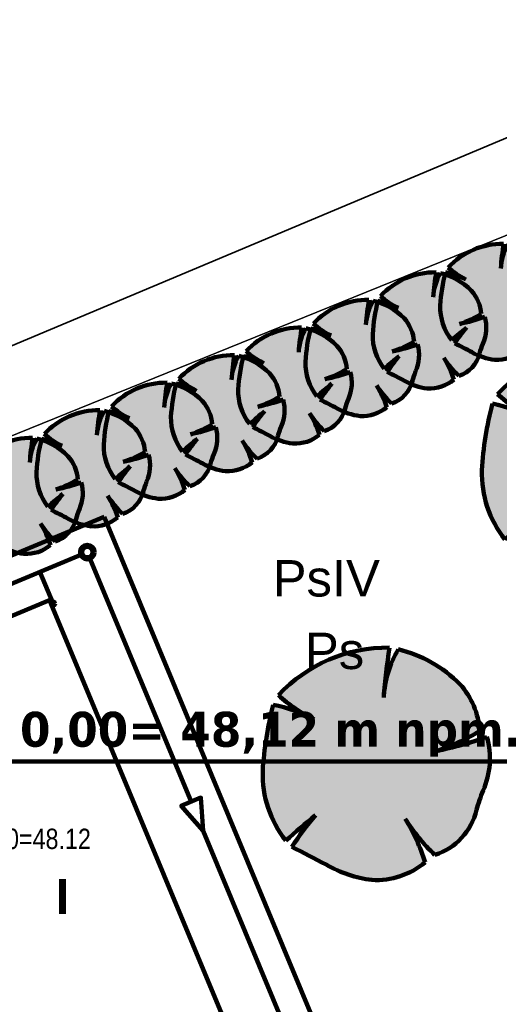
# Model space of a CAD drawing. Header units: metres. Extents: x 0 to 5465380, y 0 to 5925815.
# Tile 51 of 141: x 5463864 to 5463880, y 5925558 to 5925592. Entities that reach past the tile are written whole.
import ezdxf
from ezdxf.enums import TextEntityAlignment as Align

# ---------------------------------------------------------------- set-up
doc = ezdxf.new("R2010")
doc.units = ezdxf.units.M
doc.linetypes.add('PRZER1-1', pattern=[2, 1, -1])
doc.linetypes.add('PRZER3-1', pattern=[4, 3, -1])
for name, color, linetype, lineweight in [('! DB - Nawierzchnia zjazdów', 6, 'Continuous', 30), ('$DR - wyp. chodnik', 44, 'Continuous', 5), ('$DR - zał. arch.', 7, 'Continuous', 13), ('$DR - zał. droga', 7, 'Continuous', 13), ('$DR - zał. mapa', 250, 'Continuous', 0), ('0_Nr_Pióra__146', 7, 'Continuous', 211), ('____rosliny_Nr_Pióra__161', 62, 'Continuous', 0), ('____rosliny_Nr_Pióra__165', 62, 'Continuous', 200), ('_LL_KD_Studnia_Nr_Pióra__164', 62, 'Continuous', 100), ('_LL_KD_Trasa_Nr_Pióra__165', 62, 'Continuous', 200), ('_LL_WOD_Trasa_Nr_Pióra__206', 150, 'Continuous', 211), ('EGBD03_Nr_Pióra__144', 7, 'Continuous', 100), ('tabelki_Nr_pióra__7_Nr_Pióra__131', 147, 'Continuous', 100)]:
    doc.layers.add(name, color=color, linetype=linetype, lineweight=lineweight)
for name, color, linetype in [('$DR - rzędne', 1, 'Continuous'), ('$DR - wymiary', 7, 'Continuous'), ('____rosliny', 7, 'Continuous')]:
    doc.layers.add(name, color=color, linetype=linetype)
for name, color, linetype, lineweight, true_color in [('EGBD03', 7, 'Continuous', 18, 0x008000), ('EGBK02', 7, 'PRZER3-1', 18, 0x008000), ('EGBK02_O', 7, 'PRZER3-1', 18, 0x008000), ('EGBU01', 7, 'PRZER1-1', 18, 0x008000), ('EGBU01_O', 7, 'PRZER1-1', 18, 0x008000)]:
    doc.layers.add(name, color=color, linetype=linetype, lineweight=lineweight, true_color=true_color)
doc.styles.add('ARIAL 2', font='ARIALN.TTF')
doc.styles.add('GENERATED_STYLE_1', font='arialbd.ttf')
doc.styles.add('GENERATED_STYLE_10', font='verdanab.ttf')
doc.styles.add('GEO-INFO', font='arial.ttf')
doc.dimstyles.new('LINIOWY', dxfattribs={"dimtxt": 0.7, "dimasz": 0.3, "dimexe": 0.3, "dimexo": 0, "dimgap": 0.2, "dimtad": 1, "dimzin": 9, "dimdsep": 46, "dimtxsty": 'ARIAL 2', "dimblk": 'OBLIQUE', "dimcen": 0, "dimdle": 0.2, "dimclrd": 7, "dimclre": 7, "dimclrt": 1, "dimadec": 0, "dimazin": 0, "dimtfac": 1, "dimtofl": 0, "dimtmove": 1, "dimatfit": 3, "dimldrblk": 'OBLIQUE', "dimfxl": 0.3, "dimfxlon": 1, "dimtolj": 1, "dimtzin": 1, "dimarcsym": 0})

# ---------------------------------------------------------------- blocks, each defined once
blk = doc.blocks.new('GK.6640.1913.2022 szara')
at = {"color": 252, "lineweight": 35, "ltscale": 0.5}
blk.add_lwpolyline([(5463970.62, 5925449.332), (5463986.447, 5925481.891), (5463977.039, 5925579.473), (5463993.73, 5925594.437), (5463935.36, 5925657.844), (5463891.514, 5925640.248), (5463906.739, 5925598.778), (5463828.146, 5925565.769), (5463841.424, 5925534), (5463710.761, 5925479.846), (5463724.491, 5925454.847), (5463844.923, 5925511.51), (5463892.245, 5925407.652)], close=True, dxfattribs=at)
at = {"layer": 'EGBD03', "color": 52, "linetype": 'Continuous', "lineweight": 30}
blk.add_lwpolyline([(5463976.53, 5925486.659), (5463970.344, 5925578.524), (5463983.032, 5925590.042), (5463928.32, 5925650.72), (5463927.256, 5925651.9), (5463894.766, 5925638.737), (5463911.73, 5925597.06), (5463843.77, 5925569.527), (5463856.962, 5925537.116), (5463925.884, 5925562.287), (5463928.865, 5925568.698), (5463933.562, 5925570.413), (5463940.422, 5925551.628), (5463935.726, 5925549.913), (5463929.655, 5925553.021), (5463860.732, 5925527.855), (5463901.732, 5925427.127), (5463960.738, 5925457.702)], close=True, dxfattribs=at)
blk.add_lwpolyline([(5463835.255, 5925590.447), (5463843.77, 5925569.527), (5463911.73, 5925597.06), (5463894.766, 5925638.737)], dxfattribs=at)
at = {"layer": 'EGBK02', "color": 252, "linetype": 'PRZER3-1', "lineweight": 18, "ltscale": 0.5}
blk.add_lwpolyline([(5463856.962, 5925537.116), (5463860.732, 5925527.855), (5463899.34, 5925515.62), (5463908.85, 5925504.3), (5463937.87, 5925497.24), (5463946.13, 5925487.11), (5463947.1, 5925482.79), (5463950.95, 5925472.07), (5463950.99, 5925465.56), (5463952.34, 5925458.74), (5463949.58, 5925451.92), (5463960.738, 5925457.702), (5463976.53, 5925486.659), (5463970.344, 5925578.524), (5463983.032, 5925590.042), (5463928.32, 5925650.72), (5463927.256, 5925651.9), (5463894.766, 5925638.737), (5463911.73, 5925597.06), (5463843.77, 5925569.527)], close=True, dxfattribs=at)
blk.add_lwpolyline([(5463949.58, 5925451.92), (5463952.34, 5925458.74), (5463950.99, 5925465.56), (5463950.95, 5925472.07), (5463947.1, 5925482.79), (5463946.13, 5925487.11), (5463937.87, 5925497.24), (5463908.85, 5925504.3), (5463899.34, 5925515.62), (5463860.732, 5925527.855), (5463856.962, 5925537.116), (5463843.77, 5925569.527), (5463911.73, 5925597.06), (5463894.766, 5925638.737), (5463873.872, 5925630.272)], dxfattribs=at)
at = {"layer": 'EGBU01', "color": 252, "linetype": 'PRZER1-1', "ltscale": 0.5}
blk.add_lwpolyline([(5463856.962, 5925537.116), (5463860.732, 5925527.855), (5463899.34, 5925515.62), (5463908.85, 5925504.3), (5463937.87, 5925497.24), (5463946.13, 5925487.11), (5463947.1, 5925482.79), (5463950.95, 5925472.07), (5463950.99, 5925465.56), (5463952.34, 5925458.74), (5463949.58, 5925451.92), (5463960.738, 5925457.702), (5463976.53, 5925486.659), (5463970.344, 5925578.524), (5463983.032, 5925590.042), (5463928.32, 5925650.72), (5463927.256, 5925651.9), (5463894.766, 5925638.737), (5463911.73, 5925597.06), (5463843.77, 5925569.527)], close=True, dxfattribs=at)
blk.add_lwpolyline([(5463860.732, 5925527.855), (5463856.962, 5925537.116), (5463843.77, 5925569.527), (5463911.73, 5925597.06), (5463894.766, 5925638.737), (5463873.872, 5925630.272)], dxfattribs=at)
at = {"layer": 'EGBK02_O', "color": 7, "linetype": 'Continuous', "lineweight": 0, "style": 'GEO-INFO'}
blk.add_text('PsIV', height=1.25, dxfattribs=at).set_placement((5463874.206, 5925572.564, 10.8), align=Align.MIDDLE)
at = {"layer": 'EGBU01_O', "color": 7, "linetype": 'Continuous', "lineweight": 0, "style": 'GEO-INFO'}
blk.add_text('Ps', height=1.25, dxfattribs=at).set_placement((5463874.489, 5925570.07, 10.8), align=Align.MIDDLE)
blk = doc.blocks.new('Symbol drzewa rzut 1 12_3', base_point=(5464021.331, 5925651.474))
at = {"layer": '____rosliny_Nr_Pióra__161', "linetype": 'Continuous'}
blk.add_hatch(color=256, dxfattribs=at).paths.add_polyline_path([(5464019.525, 5925648.052, 0.102387), (5464021.082, 5925647.484, 0.189926), (5464022.932, 5925648.043, 0.058172), (5464022.28, 5925649.553, 0.060987), (5464023.268, 5925648.283, 0.261493), (5464024.741, 5925649.793, -0.023868), (5464024.984, 5925650.453, 0.176093), (5464025.168, 5925652.292, -0.033475), (5464023.41, 5925651.852, 0.059133), (5464024.93, 5925652.504, 0.165491), (5464024.289, 5925654.128, 0.138163), (5464022.201, 5925655.386, 0.117282), (5464021.655, 5925653.747, -0.017941), (5464021.903, 5925655.448, 0.21157), (5464018.039, 5925653.919, 0.07472), (5464019.24, 5925653.066, 0.066738), (5464017.85, 5925653.595, 0.048896), (5464017.427, 5925651.32, 0.176271), (5464018.156, 5925648.915, -0.009616), (5464019.204, 5925649.765, 0.030984), (5464018.356, 5925648.693, -0.00375)], flags=0)
at = {"layer": '____rosliny_Nr_Pióra__165', "linetype": 'Continuous'}
for centre, radius, start, end in [((5464021.698, 5925650.322), 5.131, 87.7038, 135.4874), ((5464045.47, 5925651.146), 23.957, 169.6537, 173.7651), ((5464025.373, 5925653.419), 3.733, 148.201, 174.9578), ((5464021.012, 5925651.051), 4.496, 43.1971, 74.6625), ((5464022.223, 5925652.375), 2.71, 2.7308, 40.3178), ((5464021.476, 5925657.488), 4.956, 226.083, 243.1759), ((5464029.241, 5925650.301), 11.858, 163.8748, 175.0721), ((5464016.574, 5925648.146), 5.596, 61.5472, 76.8198), ((5464021.423, 5925658.582), 7.018, 286.4462, 299.9827), ((5464021.004, 5925665.189), 13.553, 280.2246, 287.8936), ((5464022.546, 5925651.625), 2.706, 334.319, 14.2669), ((5464021.096, 5925651.119), 3.674, 176.8614, 216.849), ((5464031.768, 5925647.579), 7.367, 157.0402, 162.5092), ((5464040.756, 5925622.088), 35.078, 127.9083, 130.1121), ((5464027.415, 5925642.392), 11.036, 138.0797, 145.1786), ((5464027.963, 5925652.953), 6.622, 210.8951, 224.8549), ((5464016.138, 5925646.007), 7.093, 16.6807, 29.9976), ((5464022.659, 5925650.35), 2.155, 286.4227, 345.04), ((5463976.188, 5925570.448), 88.884, 60.81982, 61.67915), ((5464021.675, 5925651.532), 4.091, 238.2841, 261.668), ((5464021.299, 5925650.11), 2.635, 265.2902, 308.3056)]:
    blk.add_arc(centre, radius, start, end, dxfattribs=at)
blk = doc.blocks.new('Symbol drzewa rzut 1 12', base_point=(5464021.331, 5925651.474))
at = {"layer": '____rosliny_Nr_Pióra__161', "linetype": 'Continuous'}
blk.add_hatch(color=256, dxfattribs=at).paths.add_polyline_path([(5464020.428, 5925649.763, 0.102387), (5464021.207, 5925649.479, 0.189926), (5464022.131, 5925649.758, 0.058172), (5464021.806, 5925650.513, 0.060987), (5464022.3, 5925649.878, 0.261493), (5464023.036, 5925650.633, -0.023868), (5464023.157, 5925650.963, 0.176093), (5464023.249, 5925651.883, -0.033475), (5464022.37, 5925651.663, 0.059133), (5464023.13, 5925651.989, 0.165491), (5464022.81, 5925652.801, 0.138163), (5464021.766, 5925653.43, 0.117282), (5464021.493, 5925652.611, -0.017941), (5464021.617, 5925653.461, 0.21157), (5464019.685, 5925652.696, 0.07472), (5464020.285, 5925652.27, 0.066738), (5464019.59, 5925652.534, 0.048896), (5464019.379, 5925651.397, 0.176271), (5464019.743, 5925650.195, -0.009616), (5464020.267, 5925650.619, 0.030984), (5464019.843, 5925650.083, -0.00375)], flags=0)
at = {"layer": '____rosliny_Nr_Pióra__165', "linetype": 'Continuous'}
for centre, radius, start, end in [((5464021.514, 5925650.898), 2.565, 87.7038, 135.4874), ((5464033.401, 5925651.31), 11.978, 169.6537, 173.7651), ((5464023.352, 5925652.446), 1.866, 148.201, 174.9578), ((5464021.171, 5925651.262), 2.248, 43.1971, 74.6625), ((5464021.403, 5925654.481), 2.478, 226.083, 243.1759), ((5464021.777, 5925651.924), 1.355, 2.7308, 40.3178), ((5464025.286, 5925650.887), 5.929, 163.8748, 175.0721), ((5464018.952, 5925649.81), 2.798, 61.5472, 76.8198), ((5464021.377, 5925655.028), 3.509, 286.4462, 299.9827), ((5464021.167, 5925658.332), 6.776, 280.2246, 287.8936), ((5464021.938, 5925651.55), 1.353, 334.319, 14.2669), ((5464021.213, 5925651.296), 1.837, 176.8614, 216.849), ((5464026.549, 5925649.526), 3.684, 157.0402, 162.5092), ((5464031.043, 5925636.781), 17.539, 127.9083, 130.1121), ((5464024.373, 5925646.933), 5.518, 138.0797, 145.1786), ((5464021.995, 5925650.912), 1.078, 286.4227, 345.04), ((5464024.647, 5925652.213), 3.311, 210.8951, 224.8549), ((5464018.734, 5925648.74), 3.546, 16.6807, 29.9976), ((5463998.76, 5925610.961), 44.442, 60.8198, 61.6791), ((5464021.503, 5925651.503), 2.046, 238.2841, 261.668), ((5464021.315, 5925650.792), 1.317, 265.2902, 308.3056)]:
    blk.add_arc(centre, radius, start, end, dxfattribs=at)
blk = doc.blocks.new('świetlica_bezrzecze_PB_PZT oczyszczony')
at = {"layer": '0_Nr_Pióra__146', "linetype": 'Continuous', "flags": 128}
blk.add_lwpolyline([(5463864.689, 5925571.817), (5463857.987, 5925569.028), (5463864.903, 5925552.41), (5463871.606, 5925555.199)], close=True, dxfattribs=at)
at = {"layer": '_LL_KD_Studnia_Nr_Pióra__164', "linetype": 'Continuous'}
for radius in [0.25, 0.18]:
    blk.add_circle((5463865.985, 5925573.475), radius, dxfattribs=at)
at = {"layer": '_LL_KD_Trasa_Nr_Pióra__165', "linetype": 'Continuous'}
for p, q in [((5463858.187, 5925570.229), (5463865.818, 5925573.406)), ((5463869.555, 5925564.897), (5463866.054, 5925573.309)), ((5463864.807, 5925571.703), (5463864.352, 5925572.795)), ((5463873.894, 5925554.471), (5463869.974, 5925563.89))]:
    blk.add_line(p, q, dxfattribs=at)
at = {"layer": '_LL_KD_Trasa_Nr_Pióra__165', "linetype": 'Continuous', "flags": 128}
blk.add_lwpolyline([(5463869.974, 5925563.89), (5463869.893, 5925565.038), (5463869.216, 5925564.756)], close=True, dxfattribs=at)
at = {"layer": '_LL_KD_Trasa_Nr_Pióra__165', "linetype": 'Continuous'}
blk.add_circle((5463864.807, 5925571.703), 0.0707, dxfattribs=at)
at = {"layer": '_LL_WOD_Trasa_Nr_Pióra__206', "linetype": 'Continuous'}
for p in [(5463860.665, 5925572.236), (5463875.395, 5925553.467)]:
    blk.add_line(p, (5463866.562, 5925574.69), dxfattribs=at)
at = {"layer": 'EGBD03_Nr_Pióra__144', "linetype": 'Continuous'}
blk.add_line((5463862.088, 5925566.281), (5463882.577, 5925566.281), dxfattribs=at)
at = {"layer": '____rosliny', "linetype": 'Continuous', "rotation": 1.544128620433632}
for name, p in [('Symbol drzewa rzut 1 12', (5463880.074, 5925582.079)), ('Symbol drzewa rzut 1 12', (5463877.751, 5925581.097)), ('Symbol drzewa rzut 1 12', (5463875.438, 5925580.149)), ('Symbol drzewa rzut 1 12', (5463873.125, 5925579.201)), ('Symbol drzewa rzut 1 12_3', (5463883.456, 5925576.55)), ('Symbol drzewa rzut 1 12', (5463870.812, 5925578.253)), ('Symbol drzewa rzut 1 12', (5463868.498, 5925577.305)), ('Symbol drzewa rzut 1 12', (5463866.185, 5925576.357)), ('Symbol drzewa rzut 1 12', (5463863.872, 5925575.409)), ('Symbol drzewa rzut 1 12_3', (5463875.917, 5925566.2))]:
    blk.add_blockref(name, p, dxfattribs=at)
at = {"layer": 'tabelki_Nr_pióra__7_Nr_Pióra__131', "linetype": 'Continuous', "char_height": 1.2, "attachment_point": 7}
for s, insert, style in [('{0,00= 48,12 m npm.}', (5463863.662, 5925566.442), 'GENERATED_STYLE_10'), ('{I}', (5463864.9, 5925561.036), 'GENERATED_STYLE_1')]:
    blk.add_mtext(s, dxfattribs=dict(at, insert=insert, style=style))
blk = doc.blocks.new('Rys. 2. Plan sytuacyjny Cynamonowa')
at = {"layer": '! DB - Nawierzchnia zjazdów', "lineweight": 9, "true_color": 0x5994a6}
h = blk.add_hatch(dxfattribs=at)
h.set_pattern_fill('ANSI37', color=135, scale=0.15, angle=26)
h.set_pattern_definition([(71, (0, 0), (-0.45030322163, 0.15505183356), []), (161, (0, 0), (-0.15505183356, -0.45030322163), [])])
edge = h.paths.add_edge_path()
edge.add_line((5463812.143, 5925608.65), (5463827.843, 5925615.171))
edge.add_arc((5463830.144, 5925609.63), 6, 112.5554, 202.1104)
edge.add_line((5463824.586, 5925607.372), (5463896.975, 5925429.191))
edge.add_arc((5463902.534, 5925431.449), 6, 202.1104, 297.3667)
edge.add_line((5463905.292, 5925426.121), (5463890.131, 5925418.273))
edge.add_arc((5463887.373, 5925423.602), 6, 297.3667, 382.1104)
edge.add_line((5463892.931, 5925425.86), (5463820.003, 5925605.367))
edge.add_arc((5463814.444, 5925603.109), 6, 22.1104, 112.5569)
blk = doc.blocks.new('*D137')
at = {"layer": '$DR - wymiary', "color": 7, "lineweight": -2, "transparency": 16777216}
blk.add_line((5463958.724, 5925585.382), (5463964.93, 5925585.382), dxfattribs=at)
at = {"layer": 'Defpoints', "color": 0, "transparency": 16777216}
for p in [(5463958.724, 5925585.382), (5463960.561, 5925585.382), (0, 0)]:
    blk.add_point(p, dxfattribs=at)
at = {"layer": '$DR - wymiary', "color": 1, "transparency": 16777216, "insert": (5463962.845, 5925585.94), "char_height": 0.7, "attachment_point": 5, "style": 'ARIAL 2'}
blk.add_mtext('\\A1;5925585.38', dxfattribs=at)
blk = doc.blocks.new('_OBLIQUE')
at = {"color": 0, "linetype": 'ByBlock'}
blk.add_line((-0.5, -0.5), (0.5, 0.5), dxfattribs=at)
blk = doc.blocks.new('*D138')
at = {"layer": '$DR - wymiary', "color": 7, "lineweight": -2, "transparency": 16777216}
blk.add_line((5463958.724, 5925585.382), (5463958.724, 5925592.131), dxfattribs=at)
at = {"layer": 'Defpoints', "color": 0, "transparency": 16777216}
for p in [(5463958.724, 5925587.769), (5463958.724, 5925585.382), (0, 0)]:
    blk.add_point(p, dxfattribs=at)
at = {"layer": '$DR - wymiary', "color": 1, "transparency": 16777216, "insert": (5463958.166, 5925590.05), "char_height": 0.7, "attachment_point": 5, "rotation": 90, "style": 'ARIAL 2'}
blk.add_mtext('\\A1;5463958.72', dxfattribs=at)
blk = doc.blocks.new('*D139')
at = {"layer": '$DR - wymiary', "color": 7, "lineweight": -2, "transparency": 16777216}
blk.add_line((5463922.753, 5925589.968), (5463916.372, 5925589.968), dxfattribs=at)
at = {"layer": 'Defpoints', "color": 0, "transparency": 16777216}
for p in [(5463920.738, 5925589.968), (5463922.753, 5925589.968), (0, 0)]:
    blk.add_point(p, dxfattribs=at)
at = {"layer": '$DR - wymiary', "color": 1, "transparency": 16777216, "insert": (5463918.455, 5925590.526), "char_height": 0.7, "attachment_point": 5, "style": 'ARIAL 2'}
blk.add_mtext('\\A1;5925589.97', dxfattribs=at)
blk = doc.blocks.new('*D140')
at = {"layer": '$DR - wymiary', "color": 7, "lineweight": -2, "transparency": 16777216}
blk.add_line((5463922.753, 5925589.968), (5463922.753, 5925583.407), dxfattribs=at)
at = {"layer": 'Defpoints', "color": 0, "transparency": 16777216}
for p in [(5463922.753, 5925589.968), (5463922.753, 5925587.778), (0, 0)]:
    blk.add_point(p, dxfattribs=at)
at = {"layer": '$DR - wymiary', "color": 1, "transparency": 16777216, "insert": (5463922.195, 5925585.493), "char_height": 0.7, "attachment_point": 5, "rotation": 90, "style": 'ARIAL 2'}
blk.add_mtext('\\A1;5463922.75', dxfattribs=at)
blk = doc.blocks.new('*D141')
at = {"layer": '$DR - wymiary', "color": 7, "lineweight": -2, "transparency": 16777216}
blk.add_line((5463902.252, 5925579.937), (5463902.252, 5925574.012), dxfattribs=at)
at = {"layer": 'Defpoints', "color": 0, "transparency": 16777216}
for p in [(5463902.252, 5925579.937), (5463902.252, 5925578.383), (0, 0)]:
    blk.add_point(p, dxfattribs=at)
at = {"layer": '$DR - wymiary', "color": 1, "transparency": 16777216, "insert": (5463901.695, 5925576.097), "char_height": 0.7, "attachment_point": 5, "rotation": 90, "style": 'ARIAL 2'}
blk.add_mtext('\\A1;5463902.25', dxfattribs=at)
blk = doc.blocks.new('*D142')
at = {"layer": '$DR - wymiary', "color": 7, "lineweight": -2, "transparency": 16777216}
blk.add_line((5463902.252, 5925579.937), (5463895.575, 5925579.937), dxfattribs=at)
at = {"layer": 'Defpoints', "color": 0, "transparency": 16777216}
for p in [(5463899.94, 5925579.937), (5463902.252, 5925579.937), (0, 0)]:
    blk.add_point(p, dxfattribs=at)
at = {"layer": '$DR - wymiary', "color": 1, "transparency": 16777216, "insert": (5463897.658, 5925580.495), "char_height": 0.7, "attachment_point": 5, "style": 'ARIAL 2'}
blk.add_mtext('\\A1;5925579.94', dxfattribs=at)

msp = doc.modelspace()

# ---------------------------------------------------------------- hatches: boundary and pattern name
at = {"layer": '$DR - wyp. chodnik'}
h = msp.add_hatch(dxfattribs=at)
h.set_pattern_fill('AR-SAND', color=256, scale=0.01)
h.set_pattern_definition([(37.5, (500, 0), (-0.01600031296, 0.48941323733), [0, -0.38608, 0, -0.4318, 0, -0.41275]), (7.5, (500, 0), (0.44952328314, 0.71682510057), [0, -0.20828, 0, -0.34798, 0, -0.13335]), (327.5, (499.6876, 0), (0.790992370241, 0.001437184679), [0, -0.127, 0, -0.4572, 0, -0.5969]), (317.5, (499.6876, 0), (0.76355645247, 0.22292932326), [0, -0.0635, 0, -0.29972, 0, -0.3429])])
h.paths.add_polyline_path([(5463958.811, 5925573.433, 1.284126), (5463952.971, 5925595.856), (5463945.622, 5925613.63), (5463944.143, 5925613.018), (5463946.37, 5925607.633, 0.194771), (5463934.37, 5925592.77, 0.959366), (5463910.944, 5925588.139, 1.531072), (5463902.406, 5925567.988), (5463893.559, 5925564.306, 0.384254), (5463887.764, 5925552.083), (5463862.231, 5925541.456), (5463863.153, 5925539.241), (5463888.637, 5925549.847), (5463903.669, 5925513.728), (5463903.08, 5925513.225), (5463904.38, 5925511.705), (5463904.595, 5925511.889), (5463910.657, 5925504.009), (5463924.399, 5925502.717), (5463924.162, 5925500.211), (5463926.552, 5925499.986), (5463926.788, 5925502.493), (5463940.548, 5925501.199), (5463939.758, 5925492.8), (5463941.75, 5925492.612), (5463945.889, 5925536.637, 1.642027), (5463958.177, 5925553.955)])
h.paths.add_polyline_path([(5463914.368, 5925570.584, -0.565703), (5463929.546, 5925559.395), (5463926.129, 5925523.186), (5463905.587, 5925514.846), (5463890.146, 5925551.946, -0.414214), (5463894.404, 5925562.275)], flags=16)
h.paths.add_polyline_path([(5463892.202, 5925579.937, -1), (5463912.302, 5925579.937, -1)], flags=16)
h.paths.add_polyline_path([(5463910.621, 5925571.408, 0.241691), (5463914.061, 5925581.767, 0.332), (5463928.141, 5925579.302), (5463928.394, 5925578.805)], flags=16)
h.paths.add_polyline_path([(5463921.709, 5925573.639), (5463929.394, 5925576.838), (5463944.809, 5925546.509), (5463940.735, 5925503.19), (5463926.976, 5925504.484), (5463932.165, 5925559.475, 0.382129)], flags=16)
h.paths.add_polyline_path([(5463912.703, 5925589.968, -1), (5463932.803, 5925589.968, -1)], flags=16)
h.paths.add_polyline_path([(5463929.85, 5925580.354, 0.111618), (5463933.295, 5925584.342, 0.375671), (5463956.374, 5925560.041), (5463956.18, 5925554.068, 0.258572), (5463946.204, 5925548.178)], flags=16)
h.paths.add_polyline_path([(5463947.101, 5925605.865), (5463951.602, 5925594.979, 0.663307), (5463956.814, 5925573.586), (5463956.436, 5925561.944, -0.732242)], flags=16)
h.paths.add_polyline_path([(5463948.674, 5925585.382, -1), (5463968.774, 5925585.382, -1)], flags=16)
h.paths.add_polyline_path([(5463956.118, 5925552.165), (5463955.923, 5925546.165, 8.05786), (5463957.918, 5925545.968), (5463958.115, 5925552.043, -20.041857)], flags=16)
h.paths.add_polyline_path([(5463926.126, 5925521.027), (5463924.587, 5925504.708), (5463911.711, 5925505.919), (5463906.286, 5925512.971)], flags=16)

# ---------------------------------------------------------------- block references
at = {"layer": '$DR - zał. arch.'}
msp.add_blockref('świetlica_bezrzecze_PB_PZT oczyszczony', (0, 0), dxfattribs=at)
at = {"layer": '$DR - zał. droga'}
msp.add_blockref('Rys. 2. Plan sytuacyjny Cynamonowa', (0, 0), dxfattribs=at)
at = {"layer": '$DR - zał. mapa'}
msp.add_blockref('GK.6640.1913.2022 szara', (0, 0), dxfattribs=at)

# ---------------------------------------------------------------- texts
at = {"layer": '$DR - rzędne', "color": 1, "insert": (5463864.09, 5925563.553), "char_height": 0.7, "attachment_point": 5, "style": 'ARIAL 2'}
msp.add_mtext('\\A1;0,00=48.12', dxfattribs=at)

# ---------------------------------------------------------------- dimensions: what is measured, and where the dimension line sits
at = {"layer": '$DR - wymiary'}
for feature_location, offset, dtype, picture, middle in [((5463958.723835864, 5925585.382389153), (0, 2.386563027), 1, '*D138', (5463958.166434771, 5925590.050091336)), ((5463922.752579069, 5925589.968201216), (-2.014375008, 0), 0, '*D139', (5463918.454916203, 5925590.525602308)), ((5463922.752579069, 5925589.968201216), (0, -2.189729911), 1, '*D140', (5463922.195177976, 5925585.492795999)), ((5463958.723835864, 5925585.382389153), (1.837338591, 0), 0, '*D137', (5463962.845417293, 5925585.939790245)), ((5463902.252050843, 5925579.937465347), (-2.31189099, 0), 0, '*D142', (5463897.657588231, 5925580.494866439)), ((5463902.252050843, 5925579.937465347), (0, -1.554438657), 1, '*D141', (5463901.69464975, 5925576.097351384))]:
    dim = msp.add_ordinate_dim(feature_location=feature_location, offset=offset, dtype=dtype, origin=(0, 0), dimstyle='LINIOWY', override={"dimfxlon": 0}, dxfattribs=at)
    dim.commit()
    dim.dimension.update_dxf_attribs({"geometry": picture, "text_midpoint": middle})

doc.saveas('drawing.dxf')
